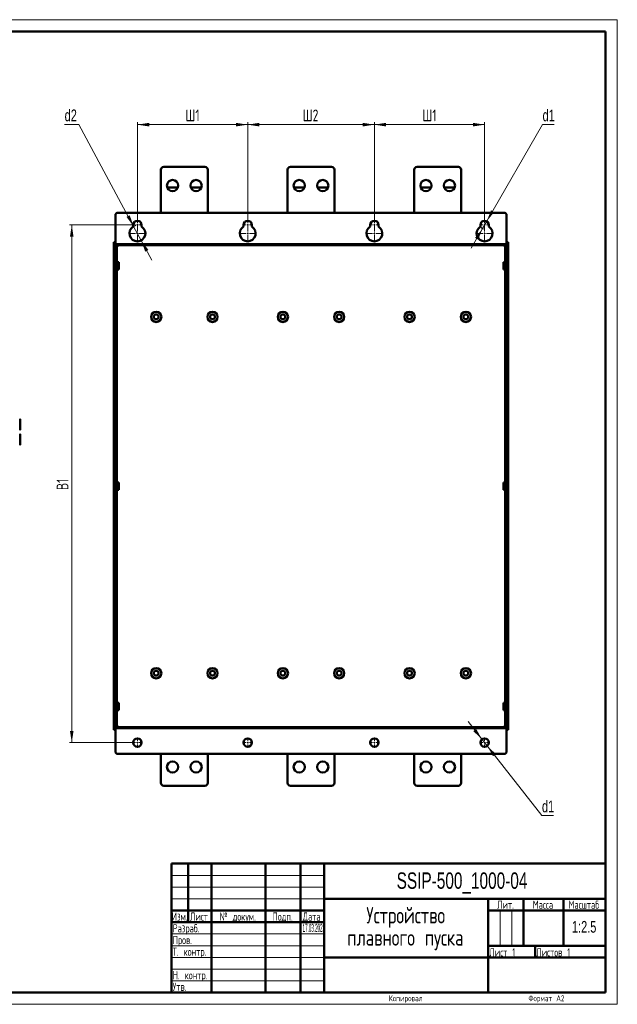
# Model space of a CAD drawing. Header units: millimetres. Extents: x 0 to 594, y 0 to 420.
# Tile 11 of 11: x 339 to 594, y 0 to 420. Entities that reach past the tile are written whole.
import ezdxf

# ---------------------------------------------------------------- set-up
doc = ezdxf.new("R2010")
doc.units = ezdxf.units.MM
doc.layers.add('ОСЕВЫЕ', color=7, linetype='Continuous')
doc.styles.add('SLDTEXTSTYLE0', font='TXT', dxfattribs={"width": 0.7, "bigfont": 'bigfont'})
doc.styles.add('SLDTEXTSTYLE1', font='TXT', dxfattribs={"width": 0.7})
doc.styles.add('SLDTEXTSTYLE2', font='TXT', dxfattribs={"width": 0.597433, "bigfont": 'bigfont'})
doc.styles.add('SLDTEXTSTYLE3', font='TXT', dxfattribs={"width": 0.628357, "bigfont": 'bigfont'})
doc.styles.add('SLDTEXTSTYLE4', font='TXT', dxfattribs={"width": 0.57744, "bigfont": 'bigfont'})
doc.styles.add('SLDTEXTSTYLE5', font='TXT', dxfattribs={"width": 0.326651})
doc.dimstyles.new('SLDDIMSTYLE0', dxfattribs={"dimtxt": 5, "dimasz": 5, "dimexe": 0, "dimexo": 0.0625, "dimgap": 1.25, "dimtad": 2, "dimdec": 1, "dimlfac": 2.5, "dimrnd": 1e-09, "dimzin": 12, "dimdsep": 46, "dimtxsty": 'SLDTEXTSTYLE1', "dimsah": 1, "dimcen": 0.09, "dimadec": 0, "dimazin": 3, "dimtfac": 1, "dimtdec": 3, "dimtofl": 0, "dimtmove": 0, "dimatfit": 3, "dimfxl": 1, "dimfrac": 2, "dimtolj": 1, "dimtzin": 12, "dimarcsym": 0})
doc.dimstyles.new('SLDDIMSTYLE1', dxfattribs={"dimtxt": 5, "dimasz": 5, "dimexe": 0, "dimexo": 0.0625, "dimgap": 1.25, "dimtad": 0, "dimtih": 1, "dimtoh": 1, "dimdec": 1, "dimlfac": 2.5, "dimrnd": 1e-09, "dimzin": 12, "dimdsep": 46, "dimtxsty": 'SLDTEXTSTYLE1', "dimsah": 1, "dimcen": 0, "dimadec": 0, "dimazin": 3, "dimtfac": 1, "dimtdec": 3, "dimtmove": 0, "dimatfit": 3, "dimfxl": 1, "dimfrac": 2, "dimtolj": 1, "dimtzin": 12, "dimarcsym": 0})
doc.dimstyles.new('SLDDIMSTYLE2', dxfattribs={"dimtxt": 5, "dimasz": 5, "dimexe": 0, "dimexo": 0.0625, "dimgap": 1.25, "dimtad": 0, "dimtih": 1, "dimtoh": 1, "dimdec": 1, "dimlfac": 2.5, "dimrnd": 1e-09, "dimzin": 12, "dimdsep": 46, "dimtxsty": 'SLDTEXTSTYLE1', "dimsah": 1, "dimcen": 0, "dimadec": 0, "dimazin": 3, "dimtfac": 1, "dimtdec": 3, "dimtmove": 0, "dimatfit": 3, "dimfxl": 1, "dimfrac": 2, "dimtolj": 1, "dimtzin": 12, "dimarcsym": 0})

# ---------------------------------------------------------------- blocks, each defined once
blk = doc.blocks.new('SW_NOTE_0')
at = {"color": 0, "linetype": 'Continuous', "lineweight": 0, "char_height": 7, "attachment_point": 2, "style": 'SLDTEXTSTYLE0'}
for s, insert in [('Устройство', (21.44, 9)), ('плавного пуска', (21.31, -0.5))]:
    blk.add_mtext(s, dxfattribs=dict(at, insert=insert))
blk = doc.blocks.new('_D_3')
at = {"color": 7, "linetype": 'Continuous', "lineweight": 0}
for p, q in [((536.32, 113.05), (530.39, 120.61)), ((536.32, 113.05), (538.55, 110.22)), ((538.55, 110.22), (561.89, 80.47)), ((561.89, 80.47), (566.86, 80.47))]:
    blk.add_line(p, q, dxfattribs=at)
at = {"color": 7, "linetype": 'Continuous', "lineweight": 18}
for points in [[(536.32, 113.05), (533.84, 117.46), (532.63, 116.51)], [(538.55, 110.22), (541.03, 105.81), (542.24, 106.76)]]:
    blk.add_solid(points, dxfattribs=at)
at = {"color": 7, "linetype": 'Continuous', "lineweight": 18, "insert": (561.89, 86.91), "char_height": 5, "attachment_point": 1, "style": 'SLDTEXTSTYLE1'}
blk.add_mtext('d1', dxfattribs=at)
blk = doc.blocks.new('_D_4')
at = {"color": 7, "linetype": 'Continuous', "lineweight": 0}
for p, q in [((387.23, 332.43), (360.44, 332.43)), ((361.44, 111.63), (361.44, 332.43)), ((387.23, 111.63), (360.44, 111.63))]:
    blk.add_line(p, q, dxfattribs=at)
at = {"color": 7, "linetype": 'Continuous', "lineweight": 18}
for points in [[(361.44, 332.43), (360.67, 327.43), (362.2, 327.43)], [(361.44, 111.63), (362.2, 116.63), (360.67, 116.63)]]:
    blk.add_solid(points, dxfattribs=at)
at = {"color": 7, "linetype": 'Continuous', "lineweight": 18, "insert": (354.99, 219.36), "char_height": 5, "attachment_point": 1, "rotation": 90, "style": 'SLDTEXTSTYLE0'}
blk.add_mtext('В1', dxfattribs=at)
blk = doc.blocks.new('_D_5')
at = {"color": 7, "linetype": 'Continuous', "lineweight": 0}
for p, q in [((389.44, 334.64), (389.44, 376.23)), ((389.44, 375.23), (436.44, 375.23)), ((436.44, 334.64), (436.44, 376.23))]:
    blk.add_line(p, q, dxfattribs=at)
at = {"color": 7, "linetype": 'Continuous', "lineweight": 18}
for points in [[(389.44, 375.23), (394.44, 374.46), (394.44, 376)], [(436.44, 375.23), (431.44, 376), (431.44, 374.46)]]:
    blk.add_solid(points, dxfattribs=at)
at = {"color": 7, "linetype": 'Continuous', "lineweight": 18, "insert": (409.91, 381.68), "char_height": 5, "attachment_point": 1, "style": 'SLDTEXTSTYLE0'}
blk.add_mtext('Ш1', dxfattribs=at)
blk = doc.blocks.new('_D_6')
at = {"color": 7, "linetype": 'Continuous', "lineweight": 0}
for p, q in [((436.44, 334.64), (436.44, 376.23)), ((436.44, 375.23), (490.44, 375.23)), ((490.44, 334.64), (490.44, 376.23))]:
    blk.add_line(p, q, dxfattribs=at)
at = {"color": 7, "linetype": 'Continuous', "lineweight": 18}
for points in [[(436.44, 375.23), (441.44, 374.46), (441.44, 376)], [(490.44, 375.23), (485.44, 376), (485.44, 374.46)]]:
    blk.add_solid(points, dxfattribs=at)
at = {"color": 7, "linetype": 'Continuous', "lineweight": 18, "insert": (459.88, 381.68), "char_height": 5, "attachment_point": 1, "style": 'SLDTEXTSTYLE0'}
blk.add_mtext('Ш2', dxfattribs=at)
blk = doc.blocks.new('_D_7')
at = {"color": 7, "linetype": 'Continuous', "lineweight": 0}
for p, q in [((490.44, 334.64), (490.44, 376.23)), ((490.44, 375.23), (537.44, 375.23)), ((537.44, 334.64), (537.44, 376.23))]:
    blk.add_line(p, q, dxfattribs=at)
at = {"color": 7, "linetype": 'Continuous', "lineweight": 18}
for points in [[(490.44, 375.23), (495.44, 374.46), (495.44, 376)], [(537.44, 375.23), (532.44, 376), (532.44, 374.46)]]:
    blk.add_solid(points, dxfattribs=at)
at = {"color": 7, "linetype": 'Continuous', "lineweight": 18, "insert": (510.91, 381.68), "char_height": 5, "attachment_point": 1, "style": 'SLDTEXTSTYLE0'}
blk.add_mtext('Ш1', dxfattribs=at)
blk = doc.blocks.new('_D_8')
at = {"color": 7, "linetype": 'Continuous', "lineweight": 0}
for p, q in [((538.34, 333.99), (562.15, 375.23)), ((562.15, 375.23), (567.12, 375.23)), ((536.54, 330.87), (538.34, 333.99)), ((536.54, 330.87), (531.73, 322.55))]:
    blk.add_line(p, q, dxfattribs=at)
at = {"color": 7, "linetype": 'Continuous', "lineweight": 18}
blk.add_arc((537.44, 332.43), 1.8, 180.3183, 269.0546, dxfattribs=at)
for points in [[(538.34, 333.99), (541.5, 337.94), (540.17, 338.71)], [(536.54, 330.87), (533.37, 326.93), (534.7, 326.16)]]:
    blk.add_solid(points, dxfattribs=at)
at = {"color": 7, "linetype": 'Continuous', "lineweight": 18, "insert": (562.15, 381.68), "char_height": 5, "attachment_point": 1, "style": 'SLDTEXTSTYLE1'}
blk.add_mtext('d1', dxfattribs=at)
blk = doc.blocks.new('_D_9')
at = {"color": 7, "linetype": 'Continuous', "lineweight": 0}
for p, q in [((364.46, 375.23), (358.41, 375.23)), ((387.82, 331.83), (364.46, 375.23)), ((391.05, 325.84), (387.82, 331.83)), ((391.05, 325.84), (395.6, 317.37))]:
    blk.add_line(p, q, dxfattribs=at)
at = {"color": 7, "linetype": 'Continuous', "lineweight": 18}
blk.add_arc((389.44, 328.83), 3.4, 101.9058, 121.7972, dxfattribs=at)
for points in [[(387.82, 331.83), (386.13, 336.59), (384.78, 335.86)], [(391.05, 325.84), (392.74, 321.07), (394.09, 321.8)]]:
    blk.add_solid(points, dxfattribs=at)
at = {"color": 7, "linetype": 'Continuous', "lineweight": 18, "insert": (358.41, 381.68), "char_height": 5, "attachment_point": 1, "style": 'SLDTEXTSTYLE1'}
blk.add_mtext('d2', dxfattribs=at)
blk = doc.blocks.new('SW_CENTERMARKSYMBOL_12')
at = {"color": 0, "linetype": 'Continuous', "lineweight": 18}
for p, q in [((-0.8, 0), (-2.2, 0)), ((0, 0), (-0.4, 0)), ((0, 0.8), (0, 2.2)), ((0, 0), (0, 0.4)), ((0, 0), (0, -0.4)), ((0, 0), (0.4, 0)), ((0.8, 0), (2.2, 0)), ((0, -0.8), (0, -2.2))]:
    blk.add_line(p, q, dxfattribs=at)
blk = doc.blocks.new('SW_CENTERMARKSYMBOL_13')
at = {"color": 0, "linetype": 'Continuous', "lineweight": 18}
for p, q in [((-0.8, 0), (-3.8, 0)), ((0, 0), (-0.4, 0)), ((0, 0.8), (0, 3.8)), ((0, 0), (0, 0.4)), ((0, 0), (0, -0.4)), ((0, 0), (0.4, 0)), ((0.8, 0), (3.8, 0)), ((0, -0.8), (0, -3.8))]:
    blk.add_line(p, q, dxfattribs=at)
blk = doc.blocks.new('SW_CENTERMARKSYMBOL_14')
at = {"color": 0, "linetype": 'Continuous', "lineweight": 18}
for p, q in [((-0.8, 0), (-2.2, 0)), ((0, 0), (-0.4, 0)), ((0, 0.8), (0, 2.2)), ((0, 0), (0, 0.4)), ((0, 0), (0, -0.4)), ((0, 0), (0.4, 0)), ((0.8, 0), (2.2, 0)), ((0, -0.8), (0, -2.2))]:
    blk.add_line(p, q, dxfattribs=at)
blk = doc.blocks.new('SW_CENTERMARKSYMBOL_15')
at = {"color": 0, "linetype": 'Continuous', "lineweight": 18}
for p, q in [((-0.8, 0), (-3.8, 0)), ((0, 0), (-0.4, 0)), ((0, 0.8), (0, 3.8)), ((0, 0), (0, 0.4)), ((0, 0), (0, -0.4)), ((0, 0), (0.4, 0)), ((0.8, 0), (3.8, 0)), ((0, -0.8), (0, -3.8))]:
    blk.add_line(p, q, dxfattribs=at)
blk = doc.blocks.new('SW_CENTERMARKSYMBOL_16')
at = {"color": 0, "linetype": 'Continuous', "lineweight": 18}
for p, q in [((-0.8, 0), (-2.2, 0)), ((0, 0), (-0.4, 0)), ((0, 0.8), (0, 2.2)), ((0, 0), (0, 0.4)), ((0, 0), (0, -0.4)), ((0, 0), (0.4, 0)), ((0.8, 0), (2.2, 0)), ((0, -0.8), (0, -2.2))]:
    blk.add_line(p, q, dxfattribs=at)
blk = doc.blocks.new('SW_CENTERMARKSYMBOL_17')
at = {"color": 0, "linetype": 'Continuous', "lineweight": 18}
for p, q in [((-0.8, 0), (-3.8, 0)), ((0, 0), (-0.4, 0)), ((0, 0.8), (0, 3.8)), ((0, 0), (0, 0.4)), ((0, 0), (0, -0.4)), ((0, 0), (0.4, 0)), ((0.8, 0), (3.8, 0)), ((0, -0.8), (0, -3.8))]:
    blk.add_line(p, q, dxfattribs=at)
blk = doc.blocks.new('SW_CENTERMARKSYMBOL_18')
at = {"color": 0, "linetype": 'Continuous', "lineweight": 18}
for p, q in [((-0.8, 0), (-2.2, 0)), ((0, 0), (-0.4, 0)), ((0, 0.8), (0, 2.2)), ((0, 0), (0, 0.4)), ((0, 0), (0, -0.4)), ((0, 0), (0.4, 0)), ((0.8, 0), (2.2, 0)), ((0, -0.8), (0, -2.2))]:
    blk.add_line(p, q, dxfattribs=at)
blk = doc.blocks.new('SW_CENTERMARKSYMBOL_19')
at = {"color": 0, "linetype": 'Continuous', "lineweight": 18}
for p, q in [((-0.8, 0), (-3.8, 0)), ((0, 0), (-0.4, 0)), ((0, 0.8), (0, 3.8)), ((0, 0), (0, 0.4)), ((0, 0), (0, -0.4)), ((0, 0), (0.4, 0)), ((0.8, 0), (3.8, 0)), ((0, -0.8), (0, -3.8))]:
    blk.add_line(p, q, dxfattribs=at)
blk = doc.blocks.new('SW_CENTERMARKSYMBOL_20')
at = {"color": 0, "linetype": 'Continuous', "lineweight": 18}
for p, q in [((-0.8, 0), (-2.2, 0)), ((0, 0), (-0.4, 0)), ((0, 0.8), (0, 2.2)), ((0, 0), (0, 0.4)), ((0, 0), (0, -0.4)), ((0, 0), (0.4, 0)), ((0.8, 0), (2.2, 0)), ((0, -0.8), (0, -2.2))]:
    blk.add_line(p, q, dxfattribs=at)
blk = doc.blocks.new('SW_CENTERMARKSYMBOL_21')
at = {"color": 0, "linetype": 'Continuous', "lineweight": 18}
for p, q in [((-0.8, 0), (-2.2, 0)), ((0, 0), (-0.4, 0)), ((0, 0.8), (0, 2.2)), ((0, 0), (0, 0.4)), ((0, 0), (0, -0.4)), ((0, 0), (0.4, 0)), ((0.8, 0), (2.2, 0)), ((0, -0.8), (0, -2.2))]:
    blk.add_line(p, q, dxfattribs=at)
blk = doc.blocks.new('SW_CENTERMARKSYMBOL_22')
at = {"color": 0, "linetype": 'Continuous', "lineweight": 18}
for p, q in [((-0.8, 0), (-2.2, 0)), ((0, 0), (-0.4, 0)), ((0, 0.8), (0, 2.2)), ((0, 0), (0, 0.4)), ((0, 0), (0, -0.4)), ((0, 0), (0.4, 0)), ((0.8, 0), (2.2, 0)), ((0, -0.8), (0, -2.2))]:
    blk.add_line(p, q, dxfattribs=at)
blk = doc.blocks.new('SW_CENTERMARKSYMBOL_23')
at = {"color": 0, "linetype": 'Continuous', "lineweight": 18}
for p, q in [((-0.8, 0), (-2.2, 0)), ((0, 0), (-0.4, 0)), ((0, 0.8), (0, 2.2)), ((0, 0), (0, 0.4)), ((0, 0), (0, -0.4)), ((0, 0), (0.4, 0)), ((0.8, 0), (2.2, 0)), ((0, -0.8), (0, -2.2))]:
    blk.add_line(p, q, dxfattribs=at)

msp = doc.modelspace()

# ---------------------------------------------------------------- linework, layer by layer
at = {"color": 7, "linetype": 'Continuous', "lineweight": 50}
for p, q in [((589, 415), (20, 415)), ((589, 5), (589, 415)), ((400.635, 357.231), (418.235, 357.231)), ((454.635, 357.231), (472.235, 357.231)), ((508.635, 357.231), (526.235, 357.231)), ((399.435, 337.631), (399.435, 356.031)), ((419.435, 356.031), (419.435, 337.631)), ((453.435, 337.631), (453.435, 356.031)), ((473.435, 356.031), (473.435, 337.631)), ((507.435, 337.631), (507.435, 356.031)), ((527.435, 356.031), (527.435, 337.631)), ((406.698, 348.431), (402.172, 348.431)), ((416.698, 348.431), (412.172, 348.431)), ((460.698, 348.431), (456.172, 348.431)), ((470.698, 348.431), (466.172, 348.431)), ((514.698, 348.431), (510.172, 348.431)), ((524.698, 348.431), (520.172, 348.431)), ((380.035, 336.631), (380.035, 324.511)), ((545.835, 337.631), (381.035, 337.631)), ((546.835, 324.511), (546.835, 336.631)), ((387.635, 331.716), (387.635, 332.431)), ((391.235, 332.431), (391.235, 331.716)), ((434.635, 331.716), (434.635, 332.431)), ((438.235, 332.431), (438.235, 331.716)), ((488.635, 331.716), (488.635, 332.431)), ((492.235, 332.431), (492.235, 331.716)), ((535.635, 331.716), (535.635, 332.431)), ((539.235, 332.431), (539.235, 331.716)), ((379.435, 325.031), (380.035, 325.031)), ((379.435, 325.031), (379.435, 117.031)), ((380.035, 117.031), (380.035, 325.031)), ((546.835, 323.831), (380.035, 323.831)), ((381.015, 323.531), (380.035, 323.531)), ((380.635, 323.531), (380.635, 323.231)), ((381.015, 323.231), (381.015, 323.531)), ((546.835, 323.531), (545.855, 323.531)), ((545.855, 323.531), (545.855, 323.231)), ((546.235, 323.231), (546.235, 323.531)), ((547.435, 325.031), (546.835, 325.031)), ((546.835, 325.031), (546.835, 117.031)), ((547.435, 117.031), (547.435, 325.031)), ((380.035, 323.231), (380.635, 323.231)), ((380.035, 323.231), (380.035, 118.831)), ((380.635, 323.231), (380.635, 118.831)), ((380.635, 323.231), (380.715, 323.231)), ((380.715, 323.231), (381.015, 323.231)), ((545.855, 323.231), (546.155, 323.231)), ((546.235, 323.231), (546.155, 323.231)), ((546.835, 323.231), (546.235, 323.231)), ((546.235, 118.831), (546.235, 323.231)), ((546.835, 118.831), (546.835, 323.231)), ((381.435, 316.611), (380.635, 316.611)), ((381.435, 313.451), (381.435, 316.611)), ((546.235, 316.611), (545.435, 316.611)), ((545.435, 316.611), (545.435, 315.031)), ((545.435, 315.031), (545.435, 313.451)), ((380.635, 313.451), (381.435, 313.451)), ((545.435, 313.451), (546.235, 313.451)), ((339.434, 247.671), (339.474, 247.671)), ((339.434, 246.951), (339.474, 246.951)), ((381.435, 222.611), (380.635, 222.611)), ((381.435, 219.451), (381.435, 222.611)), ((546.235, 222.611), (545.435, 222.611)), ((545.435, 222.611), (545.435, 221.031)), ((380.635, 219.451), (381.435, 219.451)), ((545.435, 221.031), (545.435, 219.451)), ((545.435, 219.451), (546.235, 219.451)), ((381.435, 128.611), (380.635, 128.611)), ((381.435, 125.451), (381.435, 128.611)), ((546.235, 128.611), (545.435, 128.611)), ((545.435, 128.611), (545.435, 127.031)), ((545.435, 127.031), (545.435, 125.451)), ((380.635, 125.451), (381.435, 125.451)), ((545.435, 125.451), (546.235, 125.451)), ((380.035, 118.831), (380.635, 118.831)), ((380.035, 118.531), (381.015, 118.531)), ((380.035, 118.231), (546.835, 118.231)), ((380.635, 118.831), (380.635, 118.531)), ((380.635, 118.831), (380.715, 118.831)), ((381.015, 118.831), (380.715, 118.831)), ((381.015, 118.531), (381.015, 118.831)), ((545.855, 118.831), (545.855, 118.531)), ((546.155, 118.831), (545.855, 118.831)), ((545.855, 118.531), (546.835, 118.531)), ((546.235, 118.831), (546.155, 118.831)), ((546.235, 118.531), (546.235, 118.831)), ((546.835, 118.831), (546.235, 118.831)), ((379.435, 117.031), (380.035, 117.031)), ((380.035, 117.551), (380.035, 107.831)), ((546.835, 107.831), (546.835, 117.551)), ((547.435, 117.031), (546.835, 117.031)), ((381.035, 106.831), (545.835, 106.831)), ((399.435, 94.431), (399.435, 106.831)), ((419.435, 106.831), (419.435, 94.431)), ((453.435, 94.431), (453.435, 106.831)), ((473.435, 106.831), (473.435, 94.431)), ((507.435, 94.431), (507.435, 106.831)), ((527.435, 106.831), (527.435, 94.431)), ((418.235, 93.231), (400.635, 93.231)), ((472.235, 93.231), (454.635, 93.231)), ((526.235, 93.231), (508.635, 93.231)), ((404, 60), (589, 60)), ((404, 60), (404, 5)), ((411, 35), (411, 60)), ((421, 60), (421, 5)), ((444, 60), (444, 5)), ((459, 60), (459, 5)), ((469, 60), (469, 5)), ((469, 45), (589, 45)), ((539, 45), (539, 5)), ((554, 45), (554, 25)), ((571, 45), (571, 25)), ((404, 40), (469, 40)), ((539, 40), (589, 40)), ((404, 35), (469, 35)), ((539, 25), (589, 25)), ((559, 25), (559, 20)), ((469, 20), (589, 20)), ((20, 5), (589, 5))]:
    msp.add_line(p, q, dxfattribs=at)
at = {"color": 9, "linetype": 'Continuous', "lineweight": 18}
for p, q in [((546.835, 324.511), (380.035, 324.511)), ((380.035, 323.751), (546.835, 323.751)), ((380.715, 316.611), (380.715, 323.231)), ((546.155, 323.231), (546.155, 316.611)), ((380.715, 222.611), (380.715, 313.451)), ((546.155, 313.451), (546.155, 222.611)), ((380.715, 128.611), (380.715, 219.451)), ((546.155, 219.451), (546.155, 128.611)), ((380.715, 118.831), (380.715, 125.451)), ((546.155, 125.451), (546.155, 118.831)), ((546.835, 118.311), (380.035, 118.311)), ((380.035, 117.551), (546.835, 117.551))]:
    msp.add_line(p, q, dxfattribs=at)
at = {"color": 7, "linetype": 'Continuous', "lineweight": 18}
for p, q in [((404, 55), (469, 55)), ((404, 50), (469, 50)), ((404, 45), (469, 45)), ((544, 40), (544, 25)), ((549, 40), (549, 25)), ((404, 30), (469, 30)), ((404, 25), (469, 25)), ((404, 20), (469, 20)), ((404, 15), (469, 15)), ((404, 10), (469, 10))]:
    msp.add_line(p, q, dxfattribs=at)
at = {"color": 7, "linetype": 'Continuous', "lineweight": 50}
for centre, radius in [((404.435, 349.231), 2.4), ((414.435, 349.231), 2.4), ((458.435, 349.231), 2.4), ((468.435, 349.231), 2.4), ((512.435, 349.231), 2.4), ((522.435, 349.231), 2.4), ((397.435, 293.231), 2.2), ((397.435, 293.231), 1.04), ((421.435, 293.231), 2.2), ((421.435, 293.231), 1.04), ((451.435, 293.231), 2.2), ((451.435, 293.231), 1.04), ((475.435, 293.231), 2.2), ((475.435, 293.231), 1.04), ((505.435, 293.231), 2.2), ((505.435, 293.231), 1.04), ((529.435, 293.231), 2.2), ((529.435, 293.231), 1.04), ((397.435, 141.231), 2.2), ((421.435, 141.231), 2.2), ((451.435, 141.231), 2.2), ((475.435, 141.231), 2.2), ((505.435, 141.231), 2.2), ((529.435, 141.231), 2.2), ((397.435, 141.231), 1.04), ((421.435, 141.231), 1.04), ((451.435, 141.231), 1.04), ((475.435, 141.231), 1.04), ((505.435, 141.231), 1.04), ((529.435, 141.231), 1.04), ((389.435, 111.631), 1.8), ((436.435, 111.631), 1.8), ((490.435, 111.631), 1.8), ((537.435, 111.631), 1.8), ((404.435, 101.231), 2.4), ((414.435, 101.231), 2.4), ((458.435, 101.231), 2.4), ((468.435, 101.231), 2.4), ((512.435, 101.231), 2.4), ((522.435, 101.231), 2.4)]:
    msp.add_circle(centre, radius, dxfattribs=at)
for centre, radius, start, end in [((400.635, 356.031), 1.2, 90, 180), ((418.235, 356.031), 1.2, 0, 90), ((454.635, 356.031), 1.2, 90, 180), ((472.235, 356.031), 1.2, 0, 90), ((508.635, 356.031), 1.2, 90, 180), ((526.235, 356.031), 1.2, 0, 90), ((381.035, 336.631), 1, 90, 180), ((545.835, 336.631), 1, 0, 90), ((389.435, 332.431), 1.8, 0, 180), ((436.435, 332.431), 1.8, 0, 180), ((490.435, 332.431), 1.8, 0, 180), ((537.435, 332.431), 1.8, 0, 180), ((389.435, 328.831), 3.4, 121.96572, 58.03428), ((436.435, 328.831), 3.4, 121.96572, 58.03428), ((490.435, 328.831), 3.4, 121.96572, 58.03428), ((537.435, 328.831), 3.4, 121.96572, 58.03428), ((339.234, 249.446), 0.2, 0, 87), ((339.234, 245.257), 0.2, 273, 0), ((339.234, 243.046), 0.2, 0, 87), ((339.234, 238.857), 0.2, 273, 0), ((381.035, 107.831), 1, 180, 270), ((545.835, 107.831), 1, 270, 0), ((400.635, 94.431), 1.2, 180, 270), ((418.235, 94.431), 1.2, 270, 0), ((454.635, 94.431), 1.2, 180, 270), ((472.235, 94.431), 1.2, 270, 0), ((508.635, 94.431), 1.2, 180, 270), ((526.235, 94.431), 1.2, 270, 0)]:
    msp.add_arc(centre, radius, start, end, dxfattribs=at)
for points, knots in [([(339.434, 247.351), (339.434, 247.615), (339.434, 248.02), (339.434, 248.508), (339.434, 248.844), (339.434, 249.114), (339.434, 249.375), (339.434, 249.418), (339.434, 249.446)], [0, 0, 0, 0, 0.2394568, 0.3683607, 0.5, 0.6316393, 0.7605432, 1, 1, 1, 1]), ([(339.434, 245.257), (339.434, 245.285), (339.434, 245.328), (339.434, 245.589), (339.434, 245.859), (339.434, 246.195), (339.434, 246.683), (339.434, 247.088), (339.434, 247.351)], [0, 0, 0, 0, 0.2394568, 0.3683607, 0.5, 0.6316393, 0.7605432, 1, 1, 1, 1]), ([(339.434, 240.951), (339.434, 241.215), (339.434, 241.62), (339.434, 242.108), (339.434, 242.444), (339.434, 242.714), (339.434, 242.975), (339.434, 243.018), (339.434, 243.046)], [0, 0, 0, 0, 0.2394568, 0.3683607, 0.5, 0.6316393, 0.7605432, 1, 1, 1, 1]), ([(339.434, 238.857), (339.434, 238.885), (339.434, 238.928), (339.434, 239.189), (339.434, 239.459), (339.434, 239.795), (339.434, 240.283), (339.434, 240.688), (339.434, 240.951)], [0, 0, 0, 0, 0.2394568, 0.3683607, 0.5, 0.6316393, 0.7605432, 1, 1, 1, 1]), ([(339.474, 241.649), (339.474, 241.674), (339.474, 241.707), (339.474, 241.741), (339.474, 241.75)], [0, 0, 0, 0, 0.7459548, 1, 1, 1, 1])]:
    msp.add_open_spline(points, degree=3, knots=knots, dxfattribs=at)
at = {"layer": 'ОСЕВЫЕ', "lineweight": 18}
for p, q in [((0, 420), (594, 420)), ((594, 420), (594, 0)), ((0, 0), (594, 0))]:
    msp.add_line(p, q, dxfattribs=at)

# ---------------------------------------------------------------- block references
at = {"color": 7, "linetype": 'Continuous', "lineweight": 0}
for name, p in [('SW_CENTERMARKSYMBOL_13', (389.435, 328.831)), ('SW_CENTERMARKSYMBOL_12', (389.435, 332.431)), ('SW_CENTERMARKSYMBOL_15', (436.435, 328.831)), ('SW_CENTERMARKSYMBOL_14', (436.435, 332.431)), ('SW_CENTERMARKSYMBOL_17', (490.435, 328.831)), ('SW_CENTERMARKSYMBOL_16', (490.435, 332.431)), ('SW_CENTERMARKSYMBOL_19', (537.435, 328.831)), ('SW_CENTERMARKSYMBOL_18', (537.435, 332.431)), ('SW_CENTERMARKSYMBOL_20', (389.435, 111.631)), ('SW_CENTERMARKSYMBOL_21', (436.435, 111.631)), ('SW_CENTERMARKSYMBOL_22', (490.435, 111.631)), ('SW_CENTERMARKSYMBOL_23', (537.435, 111.631)), ('SW_NOTE_0', (482.368, 32.484))]:
    msp.add_blockref(name, p, dxfattribs=at)

# ---------------------------------------------------------------- texts
for s, insert, char_height, attachment_point, style in [('SSIP-500_1000-04', (527.808, 56.27), 7, 2, 'SLDTEXTSTYLE1'), ('Лит.', (546.353, 44.234), 3.5, 2, 'SLDTEXTSTYLE0'), ('Масса', (562.306, 44.234), 3.5, 2, 'SLDTEXTSTYLE0'), ('Масштаб', (579.754, 44.234), 3.5, 2, 'SLDTEXTSTYLE0'), ('Изм.', (407.452, 39.178), 3.5, 2, 'SLDTEXTSTYLE4'), ('Лист', (415.656, 39.178), 3.5, 2, 'SLDTEXTSTYLE3'), ('№ докум.', (432.184, 39.178), 3.5, 2, 'SLDTEXTSTYLE0'), ('Подп.', (451.324, 39.178), 3.5, 2, 'SLDTEXTSTYLE0'), ('Дата', (463.689, 39.178), 3.5, 2, 'SLDTEXTSTYLE2'), ('Разраб.', (404.447, 34.178), 3.5, 1, 'SLDTEXTSTYLE0'), ('17.03.2025', (459.858, 34.337), 3.5, 1, 'SLDTEXTSTYLE5'), ('1:2.5', (579.875, 35.542), 5, 2, 'SLDTEXTSTYLE1'), ('Пров.', (404.447, 29.178), 3.5, 1, 'SLDTEXTSTYLE0'), ('Т. контр.', (404.447, 24.178), 3.5, 1, 'SLDTEXTSTYLE0'), ('Лист 1', (539.447, 23.928), 3.5, 1, 'SLDTEXTSTYLE0'), ('Листов 1', (559.447, 23.928), 3.5, 1, 'SLDTEXTSTYLE0'), ('Н. контр.', (404.447, 14.178), 3.5, 1, 'SLDTEXTSTYLE0'), ('Утв.', (404.447, 9.234), 3.5, 1, 'SLDTEXTSTYLE0'), ('Копировал', (503.804, 3.814), 2.5, 2, 'SLDTEXTSTYLE0'), ('Формат А2', (563.794, 3.814), 2.5, 2, 'SLDTEXTSTYLE0')]:
    msp.add_mtext(s, dxfattribs=dict(at, insert=insert, char_height=char_height, attachment_point=attachment_point, style=style))

# ---------------------------------------------------------------- dimensions: what is measured, and where the dimension line sits
at = {"color": 7, "linetype": 'Continuous', "lineweight": 18}
for p1, p2, text, dimstyle, picture, middle in [((387.823, 331.825), (391.047, 325.838), 'd2', 'SLDDIMSTYLE2', '_D_9', (361.435, 379.047)), ((538.335, 333.99), (536.535, 330.873), 'd1', 'SLDDIMSTYLE1', '_D_8', (564.632, 379.047)), ((538.546, 110.215), (536.324, 113.048), 'd1', 'SLDDIMSTYLE1', '_D_3', (564.372, 84.281))]:
    dim = msp.add_diameter_dim_2p(p1=p1, p2=p2, text=text, dimstyle=dimstyle, override={"dimpost": '<>'}, dxfattribs=at)
    dim.commit()
    dim.dimension.update_dxf_attribs({"geometry": picture, "text_midpoint": middle, "dimtype": 163})
for base, p1, p2, text, picture, middle in [((436.435, 375.231), (389.435, 334.631), (436.435, 334.631), 'Ш1', '_D_5', (412.935, 375.231)), ((490.435, 375.231), (436.435, 334.631), (490.435, 334.631), 'Ш2', '_D_6', (463.435, 375.231)), ((537.435, 375.231), (490.435, 334.631), (537.435, 334.631), 'Ш1', '_D_7', (513.935, 375.231))]:
    dim = msp.add_linear_dim(base=base, p1=p1, p2=p2, text=text, dimstyle='SLDDIMSTYLE0', dxfattribs=at)
    dim.commit()
    dim.dimension.update_dxf_attribs({"geometry": picture, "text_midpoint": middle, "dimtype": 160})
dim = msp.add_linear_dim(base=(361.435, 332.431), p1=(387.235, 111.631), p2=(387.235, 332.431), angle=90, text='В1', dimstyle='SLDDIMSTYLE0', dxfattribs=at)
dim.commit()
dim.dimension.update_dxf_attribs({"geometry": '_D_4', "text_midpoint": (361.435, 222.031), "dimtype": 160})

doc.saveas('drawing.dxf')
